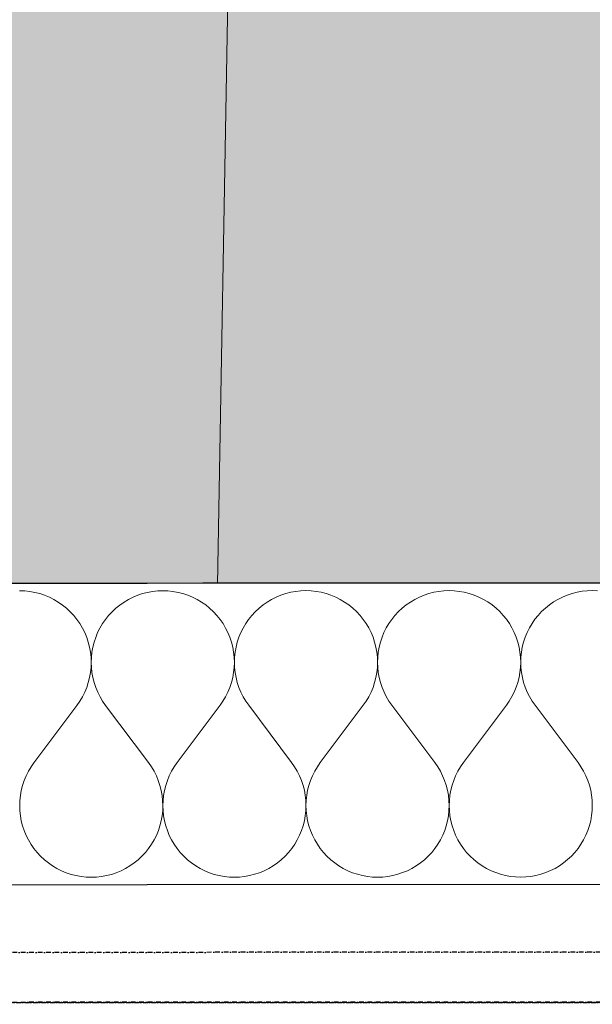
# Model space of a CAD drawing. Header units: millimetres. Extents: x -28017 to 3863, y -4271 to 20239.
# Tile 53 of 105: x -13029 to -12724, y 127 to 650. Entities that reach past the tile are written whole.
import ezdxf

# ---------------------------------------------------------------- set-up
doc = ezdxf.new("R2010")
doc.units = ezdxf.units.MM
doc.header["$MEASUREMENT"] = 0
doc.linetypes.add('Wipeout_Contour', pattern=[1000, 0, -1000])
doc.linetypes.add('Čerchovaná M', pattern=[4.5, 2.5, -0.85, 0.3, -0.85])
for name, color, linetype in [('5._POHLED ZÁPADNÍ_2_2D prvky - obecné', 7, 'Continuous'), ('5._POHLED ZÁPADNÍ_2_Konstrukce - nenosné', 7, 'Continuous'), ('5._POHLED ZÁPADNÍ_2_Konstrukce - nosné', 7, 'Continuous'), ('5._POHLED ZÁPADNÍ_2_Nové_Konstrukce - nosné', 7, 'Continuous'), ('5._POHLED ZÁPADNÍ_2_Nové_Výplně – Řezové', 7, 'Continuous'), ('5._POHLED ZÁPADNÍ_2_Výplně – Řezové', 7, 'Continuous')]:
    doc.layers.add(name, color=color, linetype=linetype)

# ---------------------------------------------------------------- blocks, each defined once
blk = doc.blocks.new('*X4', base_point=(-28336.19, -5790.34))
at = {"layer": '5._POHLED ZÁPADNÍ_2_Nové_Výplně – Řezové', "color": 21, "linetype": 'Continuous', "lineweight": 20, "true_color": 0xffaaaa}
for p, q in [((-13025.96, 346.69), (-13028.67, 346.79)), ((-13023.25, 346.4), (-13025.96, 346.69)), ((-13020.57, 345.92), (-13023.25, 346.4)), ((-13017.94, 345.25), (-13020.57, 345.92)), ((-12960.58, 345.94), (-12963.22, 345.26)), ((-12957.91, 346.42), (-12960.58, 345.94)), ((-12955.2, 346.71), (-12957.91, 346.42)), ((-12952.48, 346.81), (-12955.2, 346.71)), ((-12949.76, 346.72), (-12952.48, 346.81)), ((-12947.06, 346.42), (-12949.76, 346.72)), ((-12944.38, 345.94), (-12947.06, 346.42)), ((-12941.75, 345.27), (-12944.38, 345.94)), ((-12884.39, 345.96), (-12887.03, 345.29)), ((-12881.72, 346.44), (-12884.39, 345.96)), ((-12879.01, 346.74), (-12881.72, 346.44)), ((-12876.29, 346.83), (-12879.01, 346.74)), ((-12873.57, 346.74), (-12876.29, 346.83)), ((-12870.87, 346.45), (-12873.57, 346.74)), ((-12868.19, 345.96), (-12870.87, 346.45)), ((-12865.56, 345.29), (-12868.19, 345.96)), ((-12808.2, 345.98), (-12810.84, 345.31)), ((-12805.53, 346.47), (-12808.2, 345.98)), ((-12802.82, 346.76), (-12805.53, 346.47)), ((-12800.1, 346.86), (-12802.82, 346.76)), ((-12797.38, 346.76), (-12800.1, 346.86)), ((-12794.68, 346.47), (-12797.38, 346.76)), ((-12792, 345.99), (-12794.68, 346.47)), ((-12789.37, 345.32), (-12792, 345.99)), ((-12732.01, 346), (-12734.65, 345.33)), ((-12729.34, 346.49), (-12732.01, 346)), ((-12726.63, 346.78), (-12729.34, 346.49)), ((-12723.91, 346.88), (-12726.63, 346.78)), ((-12721.19, 346.78), (-12723.91, 346.88)), ((-13015.36, 344.39), (-13017.94, 345.25)), ((-13012.84, 343.35), (-13015.36, 344.39)), ((-13010.41, 342.13), (-13012.84, 343.35)), ((-13008.07, 340.74), (-13010.41, 342.13)), ((-13005.83, 339.19), (-13008.07, 340.74)), ((-12973.09, 340.75), (-12975.32, 339.2)), ((-12970.75, 342.14), (-12973.09, 340.75)), ((-12968.31, 343.36), (-12970.75, 342.14)), ((-12965.8, 344.4), (-12968.31, 343.36)), ((-12963.22, 345.26), (-12965.8, 344.4)), ((-12939.16, 344.41), (-12941.75, 345.27)), ((-12936.65, 343.37), (-12939.16, 344.41)), ((-12934.22, 342.15), (-12936.65, 343.37)), ((-12931.88, 340.77), (-12934.22, 342.15)), ((-12929.64, 339.21), (-12931.88, 340.77)), ((-12896.89, 340.78), (-12899.13, 339.22)), ((-12894.56, 342.16), (-12896.89, 340.78)), ((-12892.12, 343.38), (-12894.56, 342.16)), ((-12889.61, 344.43), (-12892.12, 343.38)), ((-12887.03, 345.29), (-12889.61, 344.43)), ((-12862.97, 344.43), (-12865.56, 345.29)), ((-12860.46, 343.39), (-12862.97, 344.43)), ((-12858.03, 342.18), (-12860.46, 343.39)), ((-12855.69, 340.79), (-12858.03, 342.18)), ((-12853.45, 339.24), (-12855.69, 340.79)), ((-12820.7, 340.8), (-12822.94, 339.25)), ((-12818.37, 342.19), (-12820.7, 340.8)), ((-12815.93, 343.41), (-12818.37, 342.19)), ((-12813.42, 344.45), (-12815.93, 343.41)), ((-12810.84, 345.31), (-12813.42, 344.45)), ((-12786.78, 344.46), (-12789.37, 345.32)), ((-12784.27, 343.42), (-12786.78, 344.46)), ((-12781.84, 342.2), (-12784.27, 343.42)), ((-12779.5, 340.81), (-12781.84, 342.2)), ((-12777.26, 339.26), (-12779.5, 340.81)), ((-12744.51, 340.82), (-12746.75, 339.27)), ((-12742.17, 342.21), (-12744.51, 340.82)), ((-12739.74, 343.43), (-12742.17, 342.21)), ((-12737.23, 344.47), (-12739.74, 343.43)), ((-12734.65, 345.33), (-12737.23, 344.47)), ((-13003.72, 337.48), (-13005.83, 339.19)), ((-13001.72, 335.63), (-13003.72, 337.48)), ((-12999.87, 333.64), (-13001.72, 335.63)), ((-12979.43, 335.64), (-12981.28, 333.64)), ((-12977.44, 337.49), (-12979.43, 335.64)), ((-12975.32, 339.2), (-12977.44, 337.49)), ((-12927.53, 337.51), (-12929.64, 339.21)), ((-12925.53, 335.65), (-12927.53, 337.51)), ((-12923.68, 333.66), (-12925.53, 335.65)), ((-12903.24, 335.66), (-12905.09, 333.67)), ((-12901.25, 337.51), (-12903.24, 335.66)), ((-12899.13, 339.22), (-12901.25, 337.51)), ((-12851.33, 337.53), (-12853.45, 339.24)), ((-12849.34, 335.68), (-12851.33, 337.53)), ((-12847.49, 333.68), (-12849.34, 335.68)), ((-12827.05, 335.68), (-12828.9, 333.69)), ((-12825.06, 337.54), (-12827.05, 335.68)), ((-12822.94, 339.25), (-12825.06, 337.54)), ((-12775.14, 337.55), (-12777.26, 339.26)), ((-12773.15, 335.7), (-12775.14, 337.55)), ((-12771.3, 333.71), (-12773.15, 335.7)), ((-12750.85, 335.7), (-12752.71, 333.71)), ((-12748.86, 337.56), (-12750.85, 335.7)), ((-12746.75, 339.27), (-12748.86, 337.56)), ((-12998.16, 331.52), (-12999.87, 333.64)), ((-12996.61, 329.29), (-12998.16, 331.52)), ((-12982.98, 331.53), (-12984.53, 329.29)), ((-12981.28, 333.64), (-12982.98, 331.53)), ((-12921.97, 331.54), (-12923.68, 333.66)), ((-12920.42, 329.31), (-12921.97, 331.54)), ((-12906.79, 331.55), (-12908.34, 329.31)), ((-12905.09, 333.67), (-12906.79, 331.55)), ((-12845.78, 331.57), (-12847.49, 333.68)), ((-12844.23, 329.33), (-12845.78, 331.57)), ((-12830.6, 331.57), (-12832.15, 329.33)), ((-12828.9, 333.69), (-12830.6, 331.57)), ((-12769.59, 331.59), (-12771.3, 333.71)), ((-12768.04, 329.35), (-12769.59, 331.59)), ((-12754.41, 331.59), (-12755.96, 329.36)), ((-12752.71, 333.71), (-12754.41, 331.59)), ((-12995.22, 326.95), (-12996.61, 329.29)), ((-12994.01, 324.51), (-12995.22, 326.95)), ((-12985.92, 326.95), (-12987.14, 324.52)), ((-12984.53, 329.29), (-12985.92, 326.95)), ((-12919.03, 326.97), (-12920.42, 329.31)), ((-12917.82, 324.54), (-12919.03, 326.97)), ((-12909.73, 326.97), (-12910.95, 324.54)), ((-12908.34, 329.31), (-12909.73, 326.97)), ((-12842.84, 326.99), (-12844.23, 329.33)), ((-12841.63, 324.56), (-12842.84, 326.99)), ((-12833.54, 326.99), (-12834.76, 324.56)), ((-12832.15, 329.33), (-12833.54, 326.99)), ((-12766.65, 327.01), (-12768.04, 329.35)), ((-12765.44, 324.58), (-12766.65, 327.01)), ((-12757.35, 327.02), (-12758.57, 324.58)), ((-12755.96, 329.36), (-12757.35, 327.02)), ((-12992.97, 322), (-12994.01, 324.51)), ((-12992.11, 319.42), (-12992.97, 322)), ((-12991.44, 316.78), (-12992.11, 319.42)), ((-12989.03, 319.42), (-12989.7, 316.78)), ((-12988.18, 322), (-12989.03, 319.42)), ((-12987.14, 324.52), (-12988.18, 322)), ((-12916.78, 322.02), (-12917.82, 324.54)), ((-12915.92, 319.44), (-12916.78, 322.02)), ((-12915.25, 316.8), (-12915.92, 319.44)), ((-12912.84, 319.44), (-12913.51, 316.8)), ((-12911.99, 322.02), (-12912.84, 319.44)), ((-12910.95, 324.54), (-12911.99, 322.02)), ((-12840.59, 322.04), (-12841.63, 324.56)), ((-12839.73, 319.46), (-12840.59, 322.04)), ((-12839.06, 316.83), (-12839.73, 319.46)), ((-12836.65, 319.46), (-12837.32, 316.83)), ((-12835.8, 322.05), (-12836.65, 319.46)), ((-12834.76, 324.56), (-12835.8, 322.05)), ((-12764.4, 322.07), (-12765.44, 324.58)), ((-12763.54, 319.49), (-12764.4, 322.07)), ((-12762.86, 316.85), (-12763.54, 319.49)), ((-12760.46, 319.49), (-12761.13, 316.85)), ((-12759.6, 322.07), (-12760.46, 319.49)), ((-12758.57, 324.58), (-12759.6, 322.07)), ((-12990.95, 314.1), (-12991.44, 316.78)), ((-12989.7, 316.78), (-12990.18, 314.1)), ((-12914.76, 314.13), (-12915.25, 316.8)), ((-12913.51, 316.8), (-12913.99, 314.13)), ((-12838.57, 314.15), (-12839.06, 316.83)), ((-12837.32, 316.83), (-12837.8, 314.15)), ((-12762.38, 314.17), (-12762.86, 316.85)), ((-12762.09, 311.47), (-12762.38, 314.17)), ((-12761.61, 314.17), (-12761.9, 311.47)), ((-12761.13, 316.85), (-12761.61, 314.17)), ((-12990.66, 311.4), (-12990.95, 314.1)), ((-12990.57, 308.68), (-12990.66, 311.4)), ((-12990.47, 311.4), (-12990.57, 308.68)), ((-12990.18, 314.1), (-12990.47, 311.4)), ((-12914.47, 311.42), (-12914.76, 314.13)), ((-12914.38, 308.7), (-12914.47, 311.42)), ((-12914.28, 311.42), (-12914.38, 308.7)), ((-12913.99, 314.13), (-12914.28, 311.42)), ((-12838.28, 311.44), (-12838.57, 314.15)), ((-12838.19, 308.73), (-12838.28, 311.44)), ((-12838.09, 311.44), (-12838.19, 308.73)), ((-12837.8, 314.15), (-12838.09, 311.44)), ((-12762, 308.75), (-12762.09, 311.47)), ((-12761.9, 311.47), (-12762, 308.75)), ((-12990.96, 303.26), (-12990.67, 305.96)), ((-12990.67, 305.96), (-12990.57, 308.68)), ((-12990.57, 308.68), (-12990.47, 305.96)), ((-12990.47, 305.96), (-12990.17, 303.26)), ((-12914.77, 303.28), (-12914.48, 305.98)), ((-12914.48, 305.98), (-12914.38, 308.7)), ((-12914.38, 308.7), (-12914.28, 305.98)), ((-12914.28, 305.98), (-12913.98, 303.28)), ((-12838.58, 303.3), (-12838.28, 306.01)), ((-12838.28, 306.01), (-12838.19, 308.73)), ((-12838.19, 308.73), (-12838.09, 306.01)), ((-12838.09, 306.01), (-12837.79, 303.3)), ((-12762.39, 303.32), (-12762.09, 306.03)), ((-12762.09, 306.03), (-12762, 308.75)), ((-12762, 308.75), (-12761.9, 306.03)), ((-12761.9, 306.03), (-12761.6, 303.32)), ((-12992.12, 297.94), (-12991.44, 300.58)), ((-12991.44, 300.58), (-12990.96, 303.26)), ((-12990.17, 303.26), (-12989.69, 300.58)), ((-12989.69, 300.58), (-12989.01, 297.95)), ((-12915.93, 297.97), (-12915.25, 300.6)), ((-12915.25, 300.6), (-12914.77, 303.28)), ((-12913.98, 303.28), (-12913.5, 300.6)), ((-12913.5, 300.6), (-12912.82, 297.97)), ((-12839.73, 297.99), (-12839.06, 300.62)), ((-12839.06, 300.62), (-12838.58, 303.3)), ((-12837.79, 303.3), (-12837.31, 300.63)), ((-12837.31, 300.63), (-12836.63, 297.99)), ((-12763.54, 298.01), (-12762.87, 300.65)), ((-12762.87, 300.65), (-12762.39, 303.32)), ((-12761.6, 303.32), (-12761.12, 300.65)), ((-12761.12, 300.65), (-12760.44, 298.01)), ((-12994.02, 292.85), (-12992.98, 295.36)), ((-12992.98, 295.36), (-12992.12, 297.94)), ((-12989.01, 297.95), (-12988.15, 295.36)), ((-12988.15, 295.36), (-12987.11, 292.85)), ((-12917.83, 292.87), (-12916.79, 295.39)), ((-12916.79, 295.39), (-12915.93, 297.97)), ((-12912.82, 297.97), (-12911.96, 295.39)), ((-12911.96, 295.39), (-12910.92, 292.87)), ((-12841.64, 292.9), (-12840.6, 295.41)), ((-12840.6, 295.41), (-12839.73, 297.99)), ((-12836.63, 297.99), (-12835.77, 295.41)), ((-12835.77, 295.41), (-12834.73, 292.9)), ((-12765.45, 292.92), (-12764.4, 295.43)), ((-12764.4, 295.43), (-12763.54, 298.01)), ((-12760.44, 298.01), (-12759.58, 295.43)), ((-12759.58, 295.43), (-12758.54, 292.92)), ((-12998.18, 285.85), (-12996.63, 288.08)), ((-12996.63, 288.08), (-12995.24, 290.42)), ((-12995.24, 290.42), (-12994.02, 292.85)), ((-12987.11, 292.85), (-12985.89, 290.42)), ((-12985.89, 290.42), (-12984.5, 288.08)), ((-12984.5, 288.08), (-12982.94, 285.85)), ((-12921.99, 285.87), (-12920.44, 288.1)), ((-12920.44, 288.1), (-12919.05, 290.44)), ((-12919.05, 290.44), (-12917.83, 292.87)), ((-12910.92, 292.87), (-12909.7, 290.44)), ((-12909.7, 290.44), (-12908.31, 288.11)), ((-12908.31, 288.11), (-12906.75, 285.87)), ((-12845.8, 285.89), (-12844.25, 288.12)), ((-12844.25, 288.12), (-12842.86, 290.46)), ((-12842.86, 290.46), (-12841.64, 292.9)), ((-12834.73, 292.9), (-12833.51, 290.47)), ((-12833.51, 290.47), (-12832.12, 288.13)), ((-12832.12, 288.13), (-12830.56, 285.89)), ((-12769.61, 285.91), (-12768.06, 288.15)), ((-12768.06, 288.15), (-12766.67, 290.49)), ((-12766.67, 290.49), (-12765.45, 292.92)), ((-12758.54, 292.92), (-12757.32, 290.49)), ((-12757.32, 290.49), (-12755.92, 288.15)), ((-12755.92, 288.15), (-12754.37, 285.92)), ((-13021.03, 255.36), (-12998.18, 285.85)), ((-12960.08, 255.38), (-12982.94, 285.85)), ((-12944.84, 255.39), (-12921.99, 285.87)), ((-12883.89, 255.4), (-12906.75, 285.87)), ((-12868.65, 255.41), (-12845.8, 285.89)), ((-12807.69, 255.43), (-12830.56, 285.89)), ((-12792.46, 255.43), (-12769.61, 285.91)), ((-12731.5, 255.45), (-12754.37, 285.92)), ((-13022.58, 253.13), (-13023.97, 250.79)), ((-13021.03, 255.36), (-13022.58, 253.13)), ((-12958.52, 253.15), (-12960.08, 255.38)), ((-12957.13, 250.81), (-12958.52, 253.15)), ((-12946.39, 253.15), (-12947.78, 250.81)), ((-12944.84, 255.39), (-12946.39, 253.15)), ((-12882.33, 253.17), (-12883.89, 255.4)), ((-12880.94, 250.83), (-12882.33, 253.17)), ((-12870.2, 253.17), (-12871.59, 250.83)), ((-12868.65, 255.41), (-12870.2, 253.17)), ((-12806.14, 253.19), (-12807.69, 255.43)), ((-12804.75, 250.85), (-12806.14, 253.19)), ((-12794.01, 253.2), (-12795.4, 250.86)), ((-12792.46, 255.43), (-12794.01, 253.2)), ((-12729.95, 253.21), (-12731.5, 255.45)), ((-12728.56, 250.88), (-12729.95, 253.21)), ((-13025.19, 248.36), (-13026.23, 245.84)), ((-13023.97, 250.79), (-13025.19, 248.36)), ((-12955.91, 248.38), (-12957.13, 250.81)), ((-12954.87, 245.87), (-12955.91, 248.38)), ((-12949, 248.38), (-12950.04, 245.87)), ((-12947.78, 250.81), (-12949, 248.38)), ((-12879.72, 248.4), (-12880.94, 250.83)), ((-12878.68, 245.89), (-12879.72, 248.4)), ((-12872.81, 248.4), (-12873.85, 245.89)), ((-12871.59, 250.83), (-12872.81, 248.4)), ((-12803.53, 248.42), (-12804.75, 250.85)), ((-12802.49, 245.91), (-12803.53, 248.42)), ((-12796.62, 248.43), (-12797.66, 245.91)), ((-12795.4, 250.86), (-12796.62, 248.43)), ((-12727.34, 248.45), (-12728.56, 250.88)), ((-12726.29, 245.93), (-12727.34, 248.45)), ((-13027.09, 243.26), (-13027.77, 240.63)), ((-13026.23, 245.84), (-13027.09, 243.26)), ((-12954, 243.29), (-12954.87, 245.87)), ((-12953.33, 240.65), (-12954, 243.29)), ((-12950.9, 243.29), (-12951.58, 240.65)), ((-12950.04, 245.87), (-12950.9, 243.29)), ((-12877.81, 243.31), (-12878.68, 245.89)), ((-12877.14, 240.67), (-12877.81, 243.31)), ((-12874.71, 243.31), (-12875.39, 240.67)), ((-12873.85, 245.89), (-12874.71, 243.31)), ((-12801.62, 243.33), (-12802.49, 245.91)), ((-12800.95, 240.7), (-12801.62, 243.33)), ((-12798.52, 243.33), (-12799.19, 240.7)), ((-12797.66, 245.91), (-12798.52, 243.33)), ((-12725.43, 243.35), (-12726.29, 245.93)), ((-12724.76, 240.72), (-12725.43, 243.35)), ((-13028.25, 237.95), (-13028.54, 235.25)), ((-13027.77, 240.63), (-13028.25, 237.95)), ((-12952.84, 237.97), (-12953.33, 240.65)), ((-12952.55, 235.27), (-12952.84, 237.97)), ((-12952.06, 237.97), (-12952.35, 235.27)), ((-12951.58, 240.65), (-12952.06, 237.97)), ((-12876.65, 238), (-12877.14, 240.67)), ((-12876.36, 235.29), (-12876.65, 238)), ((-12875.87, 238), (-12876.16, 235.29)), ((-12875.39, 240.67), (-12875.87, 238)), ((-12800.46, 238.02), (-12800.95, 240.7)), ((-12800.17, 235.31), (-12800.46, 238.02)), ((-12799.68, 238.02), (-12799.97, 235.31)), ((-12799.19, 240.7), (-12799.68, 238.02)), ((-12724.27, 238.04), (-12724.76, 240.72)), ((-12723.98, 235.34), (-12724.27, 238.04)), ((-13028.54, 235.25), (-13028.64, 232.53)), ((-13028.64, 232.53), (-13028.54, 229.81)), ((-12952.45, 232.55), (-12952.55, 235.27)), ((-12952.54, 229.83), (-12952.45, 232.55)), ((-12952.35, 235.27), (-12952.45, 232.55)), ((-12952.45, 232.55), (-12952.35, 229.83)), ((-12876.26, 232.57), (-12876.36, 235.29)), ((-12876.35, 229.85), (-12876.26, 232.57)), ((-12876.16, 235.29), (-12876.26, 232.57)), ((-12876.26, 232.57), (-12876.16, 229.85)), ((-12800.07, 232.59), (-12800.17, 235.31)), ((-12800.16, 229.88), (-12800.07, 232.59)), ((-12799.97, 235.31), (-12800.07, 232.59)), ((-12800.07, 232.59), (-12799.97, 229.88)), ((-12723.88, 232.62), (-12723.98, 235.34)), ((-12723.97, 229.9), (-12723.88, 232.62)), ((-13028.54, 229.81), (-13028.25, 227.1)), ((-13028.25, 227.1), (-13027.77, 224.43)), ((-12953.31, 224.45), (-12952.83, 227.13)), ((-12952.83, 227.13), (-12952.54, 229.83)), ((-12952.35, 229.83), (-12952.06, 227.13)), ((-12952.06, 227.13), (-12951.58, 224.45)), ((-12877.12, 224.47), (-12876.64, 227.15)), ((-12876.64, 227.15), (-12876.35, 229.85)), ((-12876.16, 229.85), (-12875.87, 227.15)), ((-12875.87, 227.15), (-12875.39, 224.47)), ((-12800.93, 224.49), (-12800.45, 227.17)), ((-12800.45, 227.17), (-12800.16, 229.88)), ((-12799.97, 229.88), (-12799.68, 227.17)), ((-12799.68, 227.17), (-12799.2, 224.49)), ((-12724.74, 224.52), (-12724.26, 227.19)), ((-12724.26, 227.19), (-12723.97, 229.9)), ((-13027.77, 224.43), (-13027.1, 221.79)), ((-13027.1, 221.79), (-13026.24, 219.21)), ((-12954.84, 219.23), (-12953.98, 221.81)), ((-12953.98, 221.81), (-12953.31, 224.45)), ((-12951.58, 224.45), (-12950.91, 221.81)), ((-12950.91, 221.81), (-12950.05, 219.23)), ((-12878.65, 219.25), (-12877.79, 221.83)), ((-12877.79, 221.83), (-12877.12, 224.47)), ((-12875.39, 224.47), (-12874.72, 221.84)), ((-12874.72, 221.84), (-12873.86, 219.25)), ((-12802.46, 219.27), (-12801.6, 221.86)), ((-12801.6, 221.86), (-12800.93, 224.49)), ((-12799.2, 224.49), (-12798.53, 221.86)), ((-12798.53, 221.86), (-12797.67, 219.28)), ((-12726.27, 219.3), (-12725.41, 221.88)), ((-12725.41, 221.88), (-12724.74, 224.52)), ((-13026.24, 219.21), (-13025.2, 216.7)), ((-13025.2, 216.7), (-13023.98, 214.26)), ((-12957.1, 214.28), (-12955.88, 216.72)), ((-12955.88, 216.72), (-12954.84, 219.23)), ((-12950.05, 219.23), (-12949.01, 216.72)), ((-12949.01, 216.72), (-12947.79, 214.28)), ((-12880.91, 214.3), (-12879.69, 216.74)), ((-12879.69, 216.74), (-12878.65, 219.25)), ((-12873.86, 219.25), (-12872.82, 216.74)), ((-12872.82, 216.74), (-12871.6, 214.31)), ((-12804.72, 214.33), (-12803.5, 216.76)), ((-12803.5, 216.76), (-12802.46, 219.27)), ((-12797.67, 219.28), (-12796.63, 216.76)), ((-12796.63, 216.76), (-12795.41, 214.33)), ((-12728.53, 214.35), (-12727.31, 216.78)), ((-12727.31, 216.78), (-12726.27, 219.3)), ((-13023.98, 214.26), (-13022.6, 211.92)), ((-13022.6, 211.92), (-13021.04, 209.69)), ((-13021.04, 209.69), (-13019.34, 207.57)), ((-12961.74, 207.59), (-12960.03, 209.71)), ((-12960.03, 209.71), (-12958.48, 211.94)), ((-12958.48, 211.94), (-12957.1, 214.28)), ((-12947.79, 214.28), (-12946.4, 211.94)), ((-12946.4, 211.94), (-12944.85, 209.71)), ((-12944.85, 209.71), (-12943.15, 207.59)), ((-12885.55, 207.61), (-12883.84, 209.73)), ((-12883.84, 209.73), (-12882.29, 211.96)), ((-12882.29, 211.96), (-12880.91, 214.3)), ((-12871.6, 214.31), (-12870.21, 211.97)), ((-12870.21, 211.97), (-12868.66, 209.73)), ((-12868.66, 209.73), (-12866.96, 207.61)), ((-12809.36, 207.63), (-12807.65, 209.75)), ((-12807.65, 209.75), (-12806.1, 211.99)), ((-12806.1, 211.99), (-12804.72, 214.33)), ((-12795.41, 214.33), (-12794.02, 211.99)), ((-12794.02, 211.99), (-12792.47, 209.75)), ((-12792.47, 209.75), (-12790.77, 207.64)), ((-12733.17, 207.65), (-12731.46, 209.77)), ((-12731.46, 209.77), (-12729.91, 212.01)), ((-12729.91, 212.01), (-12728.53, 214.35)), ((-13019.34, 207.57), (-13017.48, 205.58)), ((-13017.48, 205.58), (-13015.49, 203.72)), ((-12965.58, 203.74), (-12963.59, 205.59)), ((-12963.59, 205.59), (-12961.74, 207.59)), ((-12943.15, 207.59), (-12941.29, 205.6)), ((-12941.29, 205.6), (-12939.3, 203.75)), ((-12889.39, 203.76), (-12887.4, 205.62)), ((-12887.4, 205.62), (-12885.55, 207.61)), ((-12866.96, 207.61), (-12865.1, 205.62)), ((-12865.1, 205.62), (-12863.11, 203.77)), ((-12813.2, 203.78), (-12811.21, 205.64)), ((-12811.21, 205.64), (-12809.36, 207.63)), ((-12790.77, 207.64), (-12788.91, 205.65)), ((-12788.91, 205.65), (-12786.92, 203.79)), ((-12737.01, 203.81), (-12735.02, 205.66)), ((-12735.02, 205.66), (-12733.17, 207.65)), ((-13015.49, 203.72), (-13013.37, 202.02)), ((-13013.37, 202.02), (-13011.14, 200.47)), ((-13011.14, 200.47), (-13008.8, 199.08)), ((-13008.8, 199.08), (-13006.37, 197.86)), ((-12974.7, 197.87), (-12972.27, 199.09)), ((-12972.27, 199.09), (-12969.93, 200.48)), ((-12969.93, 200.48), (-12967.7, 202.03)), ((-12967.7, 202.03), (-12965.58, 203.74)), ((-12939.3, 203.75), (-12937.18, 202.04)), ((-12937.18, 202.04), (-12934.95, 200.49)), ((-12934.95, 200.49), (-12932.61, 199.1)), ((-12932.61, 199.1), (-12930.18, 197.88)), ((-12898.51, 197.89), (-12896.08, 199.11)), ((-12896.08, 199.11), (-12893.74, 200.5)), ((-12893.74, 200.5), (-12891.51, 202.05)), ((-12891.51, 202.05), (-12889.39, 203.76)), ((-12863.11, 203.77), (-12860.99, 202.06)), ((-12860.99, 202.06), (-12858.76, 200.51)), ((-12858.76, 200.51), (-12856.42, 199.12)), ((-12856.42, 199.12), (-12853.99, 197.9)), ((-12822.32, 197.91), (-12819.89, 199.13)), ((-12819.89, 199.13), (-12817.55, 200.52)), ((-12817.55, 200.52), (-12815.32, 202.08)), ((-12815.32, 202.08), (-12813.2, 203.78)), ((-12786.92, 203.79), (-12784.8, 202.08)), ((-12784.8, 202.08), (-12782.57, 200.53)), ((-12782.57, 200.53), (-12780.23, 199.14)), ((-12780.23, 199.14), (-12777.79, 197.93)), ((-12746.13, 197.94), (-12743.7, 199.16)), ((-12743.7, 199.16), (-12741.36, 200.54)), ((-12741.36, 200.54), (-12739.13, 202.1)), ((-12739.13, 202.1), (-12737.01, 203.81)), ((-13006.37, 197.86), (-13003.85, 196.82)), ((-13003.85, 196.82), (-13001.27, 195.96)), ((-13001.27, 195.96), (-12998.64, 195.29)), ((-12998.64, 195.29), (-12995.96, 194.81)), ((-12995.96, 194.81), (-12993.25, 194.52)), ((-12993.25, 194.52), (-12990.53, 194.42)), ((-12990.53, 194.42), (-12987.82, 194.52)), ((-12987.82, 194.52), (-12985.11, 194.81)), ((-12985.11, 194.81), (-12982.43, 195.29)), ((-12982.43, 195.29), (-12979.8, 195.97)), ((-12979.8, 195.97), (-12977.22, 196.83)), ((-12977.22, 196.83), (-12974.7, 197.87)), ((-12930.18, 197.88), (-12927.66, 196.84)), ((-12927.66, 196.84), (-12925.08, 195.98)), ((-12925.08, 195.98), (-12922.44, 195.31)), ((-12922.44, 195.31), (-12919.77, 194.83)), ((-12919.77, 194.83), (-12917.06, 194.54)), ((-12917.06, 194.54), (-12914.34, 194.44)), ((-12914.34, 194.44), (-12911.62, 194.54)), ((-12911.62, 194.54), (-12908.92, 194.83)), ((-12908.92, 194.83), (-12906.24, 195.32)), ((-12906.24, 195.32), (-12903.61, 195.99)), ((-12903.61, 195.99), (-12901.03, 196.85)), ((-12901.03, 196.85), (-12898.51, 197.89)), ((-12853.99, 197.9), (-12851.47, 196.86)), ((-12851.47, 196.86), (-12848.89, 196.01)), ((-12848.89, 196.01), (-12846.25, 195.33)), ((-12846.25, 195.33), (-12843.58, 194.85)), ((-12843.58, 194.85), (-12840.87, 194.56)), ((-12840.87, 194.56), (-12838.15, 194.46)), ((-12838.15, 194.46), (-12835.43, 194.56)), ((-12835.43, 194.56), (-12832.73, 194.85)), ((-12832.73, 194.85), (-12830.05, 195.34)), ((-12830.05, 195.34), (-12827.42, 196.01)), ((-12827.42, 196.01), (-12824.84, 196.87)), ((-12824.84, 196.87), (-12822.32, 197.91)), ((-12777.79, 197.93), (-12775.28, 196.89)), ((-12775.28, 196.89), (-12772.7, 196.03)), ((-12772.7, 196.03), (-12770.06, 195.36)), ((-12770.06, 195.36), (-12767.39, 194.87)), ((-12767.39, 194.87), (-12764.68, 194.58)), ((-12764.68, 194.58), (-12761.96, 194.49)), ((-12761.96, 194.49), (-12759.24, 194.58)), ((-12759.24, 194.58), (-12756.54, 194.88)), ((-12756.54, 194.88), (-12753.86, 195.36)), ((-12753.86, 195.36), (-12751.23, 196.03)), ((-12751.23, 196.03), (-12748.65, 196.89)), ((-12748.65, 196.89), (-12746.13, 197.94))]:
    blk.add_line(p, q, dxfattribs=at)

msp = doc.modelspace()

# ---------------------------------------------------------------- hatches: boundary and pattern name
at = {"layer": '5._POHLED ZÁPADNÍ_2_Výplně – Řezové', "linetype": 'Continuous', "lineweight": 13}
msp.add_hatch(color=254, dxfattribs=at).paths.add_polyline_path([(-13471.39, 1010.47), (-13471.35, 865.47), (-13471.32, 750.47), (-13411.32, 750.49), (-13411.2, 350.49), (-12451.51, 350.77), (-12451.71, 1010.77)])

# ---------------------------------------------------------------- linework, layer by layer
at = {"layer": '5._POHLED ZÁPADNÍ_2_2D prvky - obecné', "color": 8, "linetype": 'Continuous', "lineweight": 13}
msp.add_line((-12911.71, 1010.53), (-12923.34, 349.94), dxfattribs=at)
at = {"layer": '5._POHLED ZÁPADNÍ_2_Konstrukce - nosné', "color": 7, "linetype": 'Continuous', "lineweight": 50, "flags": 128}
msp.add_lwpolyline([(-13411.2, 350.49), (-12451.51, 350.77)], dxfattribs=at)
at = {"layer": '5._POHLED ZÁPADNÍ_2_Nové_Konstrukce - nosné', "color": 1, "linetype": 'Čerchovaná M', "lineweight": 25}
for p, q in [((-10060.03, 128.79), (-16004.97, 127.04)), ((-10060.03, 128.7), (-16004.97, 126.95))]:
    msp.add_line(p, q, dxfattribs=at)
at = {"layer": '5._POHLED ZÁPADNÍ_2_Nové_Konstrukce - nosné', "color": 1, "linetype": 'Čerchovaná M', "lineweight": 25, "flags": 128}
for points in [[(-10060.04, 155.35), (-16004.97, 153.6)], [(-16004.97, 126.87), (-10060.03, 128.62)]]:
    msp.add_lwpolyline(points, dxfattribs=at)

# ---------------------------------------------------------------- next in the draw order: wipeouts: each hides what was drawn before it
at = {"color": 254, "linetype": 'Wipeout_Contour', "lineweight": 0, "ltscale": 51855.726903}
msp.add_wipeout([(-12450.56, 350.77), (-13471.2, 350.47), (-13471.15, 190.47), (-12450.51, 190.77)], dxfattribs=at).dxf.layer = '5._POHLED ZÁPADNÍ_2_Nové_Výplně – Řezové'

# ---------------------------------------------------------------- next in the draw order: linework, layer by layer
at = {"layer": '5._POHLED ZÁPADNÍ_2_Nové_Konstrukce - nosné', "color": 1, "linetype": 'Continuous', "lineweight": 25, "flags": 128}
for points in [[(-12450.56, 350.77), (-13471.2, 350.47)], [(-13471.15, 190.47), (-12450.51, 190.77)]]:
    msp.add_lwpolyline(points, dxfattribs=at)

# ---------------------------------------------------------------- next in the draw order: block references
at = {"layer": '5._POHLED ZÁPADNÍ_2_Konstrukce - nenosné', "color": 9, "linetype": 'Continuous', "lineweight": 13}
msp.add_blockref('*X4', (-28336.19, -5790.34), dxfattribs=at)

doc.saveas('drawing.dxf')
